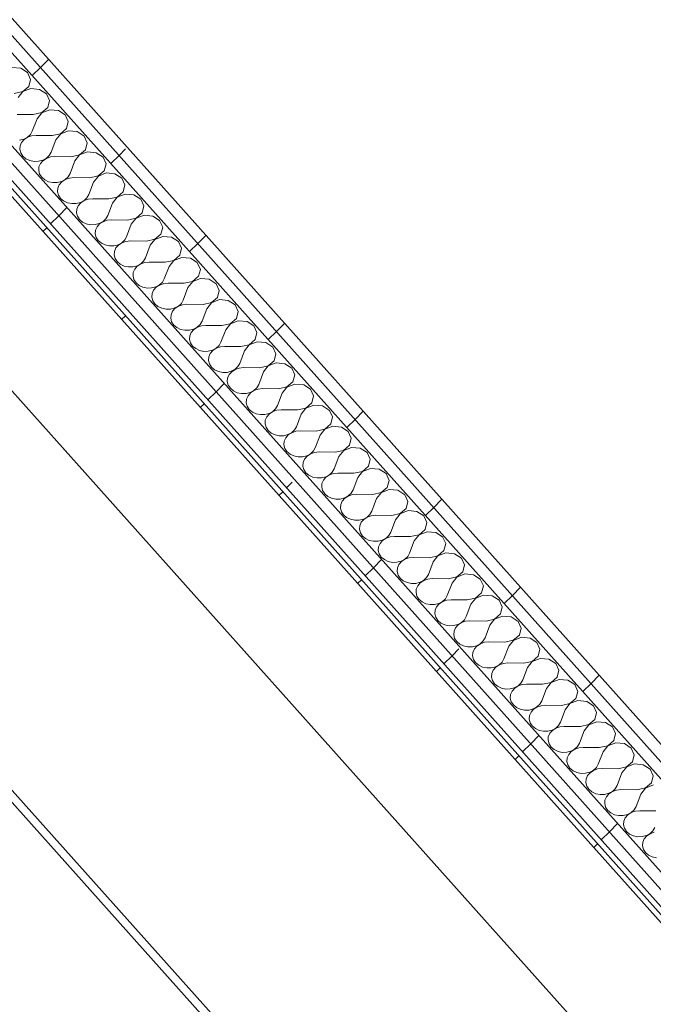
# Model space of a CAD drawing. Header units: millimetres. Extents: x -36631 to 27388, y -24993 to 6945.
# Tile 253 of 256: x -9539 to -8840, y -5586 to -4499. Entities that reach past the tile are written whole.
import ezdxf

# ---------------------------------------------------------------- set-up
doc = ezdxf.new("R2010")
doc.units = ezdxf.units.MM
doc.header["$MEASUREMENT"] = 0
doc.linetypes.add('Wipeout_Contour', pattern=[1000, 0, -1000])
doc.layers.add('Nuevo_08_E_Envans secs', color=7, linetype='Continuous')
doc.layers.add('Nuevo_09_EI_Mobiliari general', color=7, linetype='Continuous')
doc.layers.add('Nuevo_08_E_Envans secs_Pluma_Nº__1', color=7, linetype='Continuous', lineweight=5)
doc.layers.add('Nuevo_09_EI_Mobiliari general_Pluma_Nº__1', color=7, linetype='Continuous', lineweight=5)
for name, color, linetype, lineweight, true_color in [('Nuevo_08_E_Envans secs_Pluma_Nº__102', 7, 'Continuous', 5, 0xcccccc), ('Nuevo_08_E_Envans secs_Pluma_Nº__171', 171, 'Continuous', 13, 0xaaaaff), ('Nuevo_08_E_Envans secs_Pluma_Nº__177', 7, 'Continuous', 15, 0xf7e046)]:
    doc.layers.add(name, color=color, linetype=linetype, lineweight=lineweight, true_color=true_color)
pattern_1 = [(45, (0, 0), (-183.848, 183.848), [195, -65]), (45, (7e-14, 183.85), (-183.848, 183.848), [195, -65])]

# ---------------------------------------------------------------- blocks, each defined once
blk = doc.blocks.new('*X230')
at = {"layer": 'Nuevo_08_E_Envans secs_Pluma_Nº__102', "color": 254, "linetype": 'Continuous', "lineweight": 5, "true_color": 0xcccccc}
for p, q in [((-9537.7, -4553), (-9547.3, -4552.1)), ((-9530.1, -4557.8), (-9537.7, -4553)), ((-9526.8, -4565.2), (-9530.1, -4557.8)), ((-9535.3, -4578.7), (-9528.7, -4572.9)), ((-9528.7, -4572.9), (-9526.8, -4565.2)), ((-9544.7, -4580.7), (-9535.3, -4578.7)), ((-9535.3, -4578.7), (-9540.5, -4585.3)), ((-9526.5, -4575.4), (-9535.3, -4578.7)), ((-9516.9, -4576.3), (-9526.5, -4575.4)), ((-9509.3, -4581.1), (-9516.9, -4576.3)), ((-9506, -4588.5), (-9509.3, -4581.1)), ((-9507.9, -4596.2), (-9506, -4588.5)), ((-9523.9, -4604), (-9541.6, -4603.8)), ((-9523.9, -4604), (-9514.5, -4601.9)), ((-9514.5, -4602), (-9519.7, -4608.6)), ((-9514.5, -4601.9), (-9507.9, -4596.2)), ((-9505.7, -4598.7), (-9514.5, -4602)), ((-9496.1, -4599.5), (-9505.7, -4598.7)), ((-9488.5, -4604.4), (-9496.1, -4599.5)), ((-9485.2, -4611.8), (-9488.5, -4604.4)), ((-9519.7, -4608.6), (-9524.9, -4622.4)), ((-9487.1, -4619.5), (-9485.2, -4611.8)), ((-9530.2, -4629), (-9527, -4626)), ((-9525.6, -4627.5), (-9530.1, -4629.1)), ((-9527, -4626), (-9524.9, -4622.4)), ((-9520.8, -4627.1), (-9525.6, -4627.5)), ((-9503.1, -4627.3), (-9520.8, -4627.1)), ((-9503.1, -4627.3), (-9493.7, -4625.2)), ((-9493.6, -4625.3), (-9498.9, -4631.9)), ((-9493.7, -4625.2), (-9487.1, -4619.5)), ((-9484.9, -4621.9), (-9493.6, -4625.3)), ((-9475.3, -4622.8), (-9484.9, -4621.9)), ((-9467.7, -4627.7), (-9475.3, -4622.8)), ((-9538.9, -4632.4), (-9534.3, -4631.2)), ((-9536.7, -4634.8), (-9538.3, -4638.6)), ((-9533.9, -4631.6), (-9536.7, -4634.8)), ((-9534.3, -4631.2), (-9530.2, -4629)), ((-9530.1, -4629.1), (-9533.9, -4631.6)), ((-9498.9, -4631.9), (-9504.1, -4645.7)), ((-9464.4, -4635.1), (-9467.7, -4627.7)), ((-9466.3, -4642.8), (-9464.4, -4635.1)), ((-9538.3, -4638.6), (-9538.6, -4642.5)), ((-9538.6, -4642.5), (-9537.6, -4646.4)), ((-9537.6, -4646.4), (-9535.3, -4649.9)), ((-9509.4, -4652.3), (-9506.2, -4649.3)), ((-9506.2, -4649.3), (-9504.1, -4645.7)), ((-9482.3, -4650.5), (-9472.9, -4648.5)), ((-9472.8, -4648.6), (-9478.1, -4655.2)), ((-9472.9, -4648.5), (-9466.3, -4642.8)), ((-9464.1, -4645.2), (-9472.8, -4648.6)), ((-9454.5, -4646.1), (-9464.1, -4645.2)), ((-9446.9, -4651), (-9454.5, -4646.1)), ((-9535.3, -4649.9), (-9531.9, -4652.8)), ((-9531.9, -4652.8), (-9527.7, -4654.8)), ((-9527.7, -4654.8), (-9523, -4655.8)), ((-9523, -4655.8), (-9518.1, -4655.6)), ((-9518.1, -4655.6), (-9513.4, -4654.5)), ((-9515.9, -4658.1), (-9517.5, -4661.8)), ((-9513.1, -4654.9), (-9515.9, -4658.1)), ((-9513.4, -4654.5), (-9509.4, -4652.3)), ((-9509.3, -4652.4), (-9513.1, -4654.9)), ((-9504.8, -4650.8), (-9509.3, -4652.4)), ((-9499.9, -4650.3), (-9504.8, -4650.8)), ((-9482.3, -4650.5), (-9499.9, -4650.3)), ((-9478.1, -4655.2), (-9483.3, -4669)), ((-9443.6, -4658.3), (-9446.9, -4651)), ((-9445.5, -4666.1), (-9443.6, -4658.3)), ((-9517.5, -4661.8), (-9517.8, -4665.8)), ((-9517.8, -4665.8), (-9516.8, -4669.7)), ((-9516.8, -4669.7), (-9514.5, -4673.2)), ((-9485.4, -4672.6), (-9483.3, -4669)), ((-9452.1, -4671.8), (-9445.5, -4666.1)), ((-9443.3, -4668.5), (-9452, -4671.9)), ((-9433.7, -4669.4), (-9443.3, -4668.5)), ((-9426.1, -4674.2), (-9433.7, -4669.4)), ((-9514.5, -4673.2), (-9511.1, -4676.1)), ((-9511.1, -4676.1), (-9506.9, -4678.1)), ((-9506.9, -4678.1), (-9502.2, -4679)), ((-9502.2, -4679), (-9497.3, -4678.9)), ((-9497.3, -4678.9), (-9492.6, -4677.7)), ((-9495.1, -4681.4), (-9496.7, -4685.1)), ((-9492.3, -4678.1), (-9495.1, -4681.4)), ((-9492.6, -4677.7), (-9488.6, -4675.6)), ((-9488.5, -4675.7), (-9492.3, -4678.1)), ((-9488.6, -4675.6), (-9485.4, -4672.6)), ((-9484, -4674.1), (-9488.5, -4675.7)), ((-9479.1, -4673.6), (-9484, -4674.1)), ((-9461.5, -4673.8), (-9479.1, -4673.6)), ((-9457.3, -4678.5), (-9462.5, -4692.2)), ((-9461.5, -4673.8), (-9452.1, -4671.8)), ((-9452, -4671.9), (-9457.3, -4678.5)), ((-9422.8, -4681.6), (-9426.1, -4674.2)), ((-9424.7, -4689.3), (-9422.8, -4681.6)), ((-9496.7, -4685.1), (-9497, -4689.1)), ((-9497, -4689.1), (-9496, -4693)), ((-9464.6, -4695.8), (-9462.5, -4692.2)), ((-9431.3, -4695.1), (-9424.7, -4689.3)), ((-9422.5, -4691.8), (-9431.2, -4695.2)), ((-9412.9, -4692.7), (-9422.5, -4691.8)), ((-9405.3, -4697.5), (-9412.9, -4692.7)), ((-9496, -4693), (-9493.7, -4696.5)), ((-9493.7, -4696.5), (-9490.3, -4699.3)), ((-9490.3, -4699.3), (-9486.1, -4701.3)), ((-9486.1, -4701.3), (-9481.4, -4702.3)), ((-9481.4, -4702.3), (-9476.5, -4702.2)), ((-9476.5, -4702.2), (-9471.8, -4701)), ((-9471.5, -4701.4), (-9474.3, -4704.7)), ((-9471.8, -4701), (-9467.8, -4698.8)), ((-9467.7, -4698.9), (-9471.5, -4701.4)), ((-9467.8, -4698.8), (-9464.6, -4695.8)), ((-9463.2, -4697.4), (-9467.7, -4698.9)), ((-9458.3, -4696.9), (-9463.2, -4697.4)), ((-9440.6, -4697.1), (-9458.3, -4696.9)), ((-9436.5, -4701.8), (-9441.7, -4715.5)), ((-9440.6, -4697.1), (-9431.3, -4695.1)), ((-9431.2, -4695.2), (-9436.5, -4701.8)), ((-9401.9, -4704.9), (-9405.3, -4697.5)), ((-9475.9, -4708.4), (-9476.2, -4712.4)), ((-9476.2, -4712.4), (-9475.2, -4716.3)), ((-9474.3, -4704.7), (-9475.9, -4708.4)), ((-9410.5, -4718.3), (-9403.9, -4712.6)), ((-9403.9, -4712.6), (-9401.9, -4704.9)), ((-9475.2, -4716.3), (-9472.9, -4719.8)), ((-9472.9, -4719.8), (-9469.5, -4722.6)), ((-9469.5, -4722.6), (-9465.3, -4724.6)), ((-9465.3, -4724.6), (-9460.6, -4725.6)), ((-9455.7, -4725.5), (-9451, -4724.3)), ((-9450.7, -4724.7), (-9453.5, -4728)), ((-9451, -4724.3), (-9446.9, -4722.1)), ((-9446.9, -4722.2), (-9450.7, -4724.7)), ((-9446.9, -4722.1), (-9443.8, -4719.1)), ((-9442.4, -4720.7), (-9446.9, -4722.2)), ((-9443.8, -4719.1), (-9441.7, -4715.5)), ((-9437.5, -4720.2), (-9442.4, -4720.7)), ((-9419.8, -4720.4), (-9437.5, -4720.2)), ((-9415.7, -4725), (-9420.9, -4738.8)), ((-9419.8, -4720.4), (-9410.5, -4718.3)), ((-9410.4, -4718.4), (-9415.7, -4725)), ((-9401.7, -4715.1), (-9410.4, -4718.4)), ((-9392.1, -4716), (-9401.7, -4715.1)), ((-9384.5, -4720.8), (-9392.1, -4716)), ((-9381.1, -4728.2), (-9384.5, -4720.8)), ((-9460.6, -4725.6), (-9455.7, -4725.5)), ((-9455.1, -4731.7), (-9455.4, -4735.7)), ((-9455.4, -4735.7), (-9454.4, -4739.5)), ((-9453.5, -4728), (-9455.1, -4731.7)), ((-9389.7, -4741.6), (-9383.1, -4735.9)), ((-9383.1, -4735.9), (-9381.1, -4728.2)), ((-9454.4, -4739.5), (-9452.1, -4743)), ((-9452.1, -4743), (-9448.7, -4745.9)), ((-9448.7, -4745.9), (-9444.5, -4747.9)), ((-9430.2, -4747.6), (-9426.1, -4745.4)), ((-9426.1, -4745.5), (-9429.9, -4748)), ((-9426.1, -4745.4), (-9422.9, -4742.4)), ((-9421.6, -4744), (-9426.1, -4745.5)), ((-9422.9, -4742.4), (-9420.9, -4738.8)), ((-9416.7, -4743.5), (-9421.6, -4744)), ((-9399, -4743.7), (-9416.7, -4743.5)), ((-9399, -4743.7), (-9389.7, -4741.6)), ((-9389.6, -4741.7), (-9394.9, -4748.3)), ((-9380.9, -4738.4), (-9389.6, -4741.7)), ((-9371.3, -4739.2), (-9380.9, -4738.4)), ((-9363.7, -4744.1), (-9371.3, -4739.2)), ((-9360.3, -4751.5), (-9363.7, -4744.1)), ((-9444.5, -4747.9), (-9439.8, -4748.9)), ((-9439.8, -4748.9), (-9434.9, -4748.8)), ((-9434.9, -4748.8), (-9430.2, -4747.6)), ((-9434.3, -4755), (-9434.6, -4758.9)), ((-9432.7, -4751.2), (-9434.3, -4755)), ((-9429.9, -4748), (-9432.7, -4751.2)), ((-9394.9, -4748.3), (-9400.1, -4762.1)), ((-9362.3, -4759.2), (-9360.3, -4751.5)), ((-9434.6, -4758.9), (-9433.6, -4762.8)), ((-9433.6, -4762.8), (-9431.3, -4766.3)), ((-9431.3, -4766.3), (-9427.9, -4769.2)), ((-9409.4, -4770.9), (-9405.3, -4768.7)), ((-9405.2, -4768.8), (-9409.1, -4771.3)), ((-9405.3, -4768.7), (-9402.1, -4765.7)), ((-9400.8, -4767.2), (-9405.2, -4768.8)), ((-9402.1, -4765.7), (-9400.1, -4762.1)), ((-9395.9, -4766.7), (-9400.8, -4767.2)), ((-9378.2, -4767), (-9395.9, -4766.7)), ((-9378.2, -4767), (-9368.9, -4764.9)), ((-9368.8, -4765), (-9374.1, -4771.6)), ((-9368.9, -4764.9), (-9362.3, -4759.2)), ((-9360.1, -4761.6), (-9368.8, -4765)), ((-9350.5, -4762.5), (-9360.1, -4761.6)), ((-9342.9, -4767.4), (-9350.5, -4762.5)), ((-9339.5, -4774.8), (-9342.9, -4767.4)), ((-9427.9, -4769.2), (-9423.7, -4771.2)), ((-9423.7, -4771.2), (-9418.9, -4772.2)), ((-9418.9, -4772.2), (-9414.1, -4772.1)), ((-9414.1, -4772.1), (-9409.4, -4770.9)), ((-9413.5, -4778.3), (-9413.8, -4782.2)), ((-9411.9, -4774.5), (-9413.5, -4778.3)), ((-9409.1, -4771.3), (-9411.9, -4774.5)), ((-9374.1, -4771.6), (-9379.3, -4785.4)), ((-9341.5, -4782.5), (-9339.5, -4774.8)), ((-9413.8, -4782.2), (-9412.8, -4786.1)), ((-9412.8, -4786.1), (-9410.5, -4789.6)), ((-9410.5, -4789.6), (-9407.1, -4792.5)), ((-9384.5, -4792), (-9381.3, -4789)), ((-9379.9, -4790.5), (-9384.4, -4792.1)), ((-9381.3, -4789), (-9379.3, -4785.4)), ((-9375.1, -4790), (-9379.9, -4790.5)), ((-9357.4, -4790.2), (-9375.1, -4790)), ((-9357.4, -4790.2), (-9348.1, -4788.2)), ((-9348, -4788.3), (-9353.3, -4794.9)), ((-9348.1, -4788.2), (-9341.5, -4782.5)), ((-9339.3, -4784.9), (-9348, -4788.3)), ((-9329.7, -4785.8), (-9339.3, -4784.9)), ((-9322.1, -4790.7), (-9329.7, -4785.8)), ((-9407.1, -4792.5), (-9402.9, -4794.5)), ((-9402.9, -4794.5), (-9398.1, -4795.5)), ((-9398.1, -4795.5), (-9393.3, -4795.3)), ((-9393.3, -4795.3), (-9388.6, -4794.2)), ((-9391.1, -4797.8), (-9392.7, -4801.5)), ((-9388.2, -4794.6), (-9391.1, -4797.8)), ((-9388.6, -4794.2), (-9384.5, -4792)), ((-9384.4, -4792.1), (-9388.2, -4794.6)), ((-9353.3, -4794.9), (-9358.5, -4808.7)), ((-9318.7, -4798), (-9322.1, -4790.7)), ((-9320.7, -4805.7), (-9318.7, -4798)), ((-9392.7, -4801.5), (-9393, -4805.5)), ((-9393, -4805.5), (-9392, -4809.4)), ((-9392, -4809.4), (-9389.7, -4812.9)), ((-9363.7, -4815.3), (-9360.5, -4812.3)), ((-9360.5, -4812.3), (-9358.5, -4808.7)), ((-9336.6, -4813.5), (-9327.3, -4811.5)), ((-9327.2, -4811.6), (-9332.5, -4818.2)), ((-9327.3, -4811.5), (-9320.7, -4805.7)), ((-9318.5, -4808.2), (-9327.2, -4811.6)), ((-9308.9, -4809.1), (-9318.5, -4808.2)), ((-9301.2, -4813.9), (-9308.9, -4809.1)), ((-9389.7, -4812.9), (-9386.3, -4815.8)), ((-9386.3, -4815.8), (-9382.1, -4817.8)), ((-9382.1, -4817.8), (-9377.3, -4818.7)), ((-9377.3, -4818.7), (-9372.5, -4818.6)), ((-9372.5, -4818.6), (-9367.8, -4817.4)), ((-9370.3, -4821.1), (-9371.9, -4824.8)), ((-9367.4, -4817.8), (-9370.3, -4821.1)), ((-9367.8, -4817.4), (-9363.7, -4815.3)), ((-9363.6, -4815.4), (-9367.4, -4817.8)), ((-9359.1, -4813.8), (-9363.6, -4815.4)), ((-9354.3, -4813.3), (-9359.1, -4813.8)), ((-9336.6, -4813.5), (-9354.3, -4813.3)), ((-9332.5, -4818.2), (-9337.7, -4831.9)), ((-9297.9, -4821.3), (-9301.2, -4813.9)), ((-9299.8, -4829), (-9297.9, -4821.3)), ((-9371.9, -4824.8), (-9372.2, -4828.8)), ((-9372.2, -4828.8), (-9371.2, -4832.7)), ((-9371.2, -4832.7), (-9368.9, -4836.2)), ((-9339.7, -4835.5), (-9337.7, -4831.9)), ((-9306.5, -4834.8), (-9299.8, -4829)), ((-9297.7, -4831.5), (-9306.4, -4834.9)), ((-9288, -4832.4), (-9297.7, -4831.5)), ((-9280.4, -4837.2), (-9288, -4832.4)), ((-9368.9, -4836.2), (-9365.5, -4839)), ((-9365.5, -4839), (-9361.3, -4841)), ((-9361.3, -4841), (-9356.5, -4842)), ((-9356.5, -4842), (-9351.7, -4841.9)), ((-9351.7, -4841.9), (-9347, -4840.7)), ((-9349.5, -4844.4), (-9351.1, -4848.1)), ((-9346.6, -4841.1), (-9349.5, -4844.4)), ((-9347, -4840.7), (-9342.9, -4838.5)), ((-9342.8, -4838.6), (-9346.6, -4841.1)), ((-9342.9, -4838.5), (-9339.7, -4835.5)), ((-9338.3, -4837.1), (-9342.8, -4838.6)), ((-9333.5, -4836.6), (-9338.3, -4837.1)), ((-9315.8, -4836.8), (-9333.5, -4836.6)), ((-9311.6, -4841.5), (-9316.8, -4855.2)), ((-9315.8, -4836.8), (-9306.5, -4834.8)), ((-9306.4, -4834.9), (-9311.6, -4841.5)), ((-9277.1, -4844.6), (-9280.4, -4837.2)), ((-9279, -4852.3), (-9277.1, -4844.6)), ((-9351.1, -4848.1), (-9351.4, -4852.1)), ((-9351.4, -4852.1), (-9350.4, -4856)), ((-9318.9, -4858.8), (-9316.8, -4855.2)), ((-9285.7, -4858), (-9279, -4852.3)), ((-9276.8, -4854.8), (-9285.6, -4858.1)), ((-9267.2, -4855.6), (-9276.8, -4854.8)), ((-9259.6, -4860.5), (-9267.2, -4855.6)), ((-9350.4, -4856), (-9348.1, -4859.5)), ((-9348.1, -4859.5), (-9344.7, -4862.3)), ((-9344.7, -4862.3), (-9340.5, -4864.3)), ((-9340.5, -4864.3), (-9335.7, -4865.3)), ((-9335.7, -4865.3), (-9330.8, -4865.2)), ((-9330.8, -4865.2), (-9326.2, -4864)), ((-9325.8, -4864.4), (-9328.6, -4867.6)), ((-9326.2, -4864), (-9322.1, -4861.8)), ((-9322, -4861.9), (-9325.8, -4864.4)), ((-9322.1, -4861.8), (-9318.9, -4858.8)), ((-9317.5, -4860.4), (-9322, -4861.9)), ((-9312.7, -4859.9), (-9317.5, -4860.4)), ((-9295, -4860.1), (-9312.7, -4859.9)), ((-9290.8, -4864.7), (-9296, -4878.5)), ((-9295, -4860.1), (-9285.7, -4858)), ((-9285.6, -4858.1), (-9290.8, -4864.7)), ((-9256.3, -4867.9), (-9259.6, -4860.5)), ((-9330.3, -4871.4), (-9330.6, -4875.4)), ((-9330.6, -4875.4), (-9329.5, -4879.2)), ((-9328.6, -4867.6), (-9330.3, -4871.4)), ((-9264.9, -4881.3), (-9258.2, -4875.6)), ((-9258.2, -4875.6), (-9256.3, -4867.9)), ((-9329.5, -4879.2), (-9327.2, -4882.7)), ((-9327.2, -4882.7), (-9323.9, -4885.6)), ((-9323.9, -4885.6), (-9319.6, -4887.6)), ((-9319.6, -4887.6), (-9314.9, -4888.6)), ((-9310, -4888.5), (-9305.4, -4887.3)), ((-9305, -4887.7), (-9307.8, -4890.9)), ((-9305.4, -4887.3), (-9301.3, -4885.1)), ((-9301.2, -4885.2), (-9305, -4887.7)), ((-9301.3, -4885.1), (-9298.1, -4882.1)), ((-9296.7, -4883.7), (-9301.2, -4885.2)), ((-9298.1, -4882.1), (-9296, -4878.5)), ((-9291.9, -4883.2), (-9296.7, -4883.7)), ((-9274.2, -4883.4), (-9291.9, -4883.2)), ((-9270, -4888), (-9275.2, -4901.8)), ((-9274.2, -4883.4), (-9264.9, -4881.3)), ((-9264.8, -4881.4), (-9270, -4888)), ((-9256, -4878.1), (-9264.8, -4881.4)), ((-9246.4, -4878.9), (-9256, -4878.1)), ((-9238.8, -4883.8), (-9246.4, -4878.9)), ((-9235.5, -4891.2), (-9238.8, -4883.8)), ((-9314.9, -4888.6), (-9310, -4888.5)), ((-9309.5, -4894.7), (-9309.8, -4898.6)), ((-9309.8, -4898.6), (-9308.7, -4902.5)), ((-9307.8, -4890.9), (-9309.5, -4894.7)), ((-9244.1, -4904.6), (-9237.4, -4898.9)), ((-9237.4, -4898.9), (-9235.5, -4891.2)), ((-9308.7, -4902.5), (-9306.4, -4906)), ((-9306.4, -4906), (-9303.1, -4908.9)), ((-9303.1, -4908.9), (-9298.8, -4910.9)), ((-9284.6, -4910.6), (-9280.5, -4908.4)), ((-9280.4, -4908.5), (-9284.2, -4911)), ((-9280.5, -4908.4), (-9277.3, -4905.4)), ((-9275.9, -4906.9), (-9280.4, -4908.5)), ((-9277.3, -4905.4), (-9275.2, -4901.8)), ((-9271.1, -4906.4), (-9275.9, -4906.9)), ((-9253.4, -4906.7), (-9271.1, -4906.4)), ((-9253.4, -4906.7), (-9244.1, -4904.6)), ((-9244, -4904.7), (-9249.2, -4911.3)), ((-9235.2, -4901.3), (-9244, -4904.7)), ((-9225.6, -4902.2), (-9235.2, -4901.3)), ((-9218, -4907.1), (-9225.6, -4902.2)), ((-9214.7, -4914.5), (-9218, -4907.1)), ((-9298.8, -4910.9), (-9294.1, -4911.9)), ((-9294.1, -4911.9), (-9289.2, -4911.8)), ((-9289.2, -4911.8), (-9284.6, -4910.6)), ((-9288.7, -4918), (-9289, -4921.9)), ((-9287, -4914.2), (-9288.7, -4918)), ((-9284.2, -4911), (-9287, -4914.2)), ((-9249.2, -4911.3), (-9254.4, -4925.1)), ((-9216.6, -4922.2), (-9214.7, -4914.5)), ((-9289, -4921.9), (-9287.9, -4925.8)), ((-9287.9, -4925.8), (-9285.6, -4929.3)), ((-9285.6, -4929.3), (-9282.2, -4932.2)), ((-9263.8, -4933.9), (-9259.7, -4931.7)), ((-9259.6, -4931.8), (-9263.4, -4934.3)), ((-9259.7, -4931.7), (-9256.5, -4928.7)), ((-9255.1, -4930.2), (-9259.6, -4931.8)), ((-9256.5, -4928.7), (-9254.4, -4925.1)), ((-9250.3, -4929.7), (-9255.1, -4930.2)), ((-9232.6, -4929.9), (-9250.3, -4929.7)), ((-9232.6, -4929.9), (-9223.2, -4927.9)), ((-9223.2, -4928), (-9228.4, -4934.6)), ((-9223.2, -4927.9), (-9216.6, -4922.2)), ((-9214.4, -4924.6), (-9223.2, -4928)), ((-9204.8, -4925.5), (-9214.4, -4924.6)), ((-9197.2, -4930.4), (-9204.8, -4925.5)), ((-9193.9, -4937.7), (-9197.2, -4930.4)), ((-9282.2, -4932.2), (-9278, -4934.2)), ((-9278, -4934.2), (-9273.3, -4935.1)), ((-9273.3, -4935.1), (-9268.4, -4935)), ((-9268.4, -4935), (-9263.8, -4933.9)), ((-9267.9, -4941.2), (-9268.2, -4945.2)), ((-9266.2, -4937.5), (-9267.9, -4941.2)), ((-9263.4, -4934.3), (-9266.2, -4937.5)), ((-9228.4, -4934.6), (-9233.6, -4948.4)), ((-9195.8, -4945.4), (-9193.9, -4937.7)), ((-9268.2, -4945.2), (-9267.1, -4949.1)), ((-9267.1, -4949.1), (-9264.8, -4952.6)), ((-9264.8, -4952.6), (-9261.4, -4955.5)), ((-9238.9, -4955), (-9235.7, -4952)), ((-9234.3, -4953.5), (-9238.8, -4955)), ((-9235.7, -4952), (-9233.6, -4948.4)), ((-9229.5, -4953), (-9234.3, -4953.5)), ((-9211.8, -4953.2), (-9229.5, -4953)), ((-9211.8, -4953.2), (-9202.4, -4951.2)), ((-9202.4, -4951.3), (-9207.6, -4957.9)), ((-9202.4, -4951.2), (-9195.8, -4945.4)), ((-9193.6, -4947.9), (-9202.4, -4951.3)), ((-9184, -4948.8), (-9193.6, -4947.9)), ((-9176.4, -4953.6), (-9184, -4948.8)), ((-9261.4, -4955.5), (-9257.2, -4957.4)), ((-9257.2, -4957.4), (-9252.5, -4958.4)), ((-9252.5, -4958.4), (-9247.6, -4958.3)), ((-9247.6, -4958.3), (-9243, -4957.1)), ((-9245.4, -4960.8), (-9247, -4964.5)), ((-9242.6, -4957.5), (-9245.4, -4960.8)), ((-9243, -4957.1), (-9238.9, -4955)), ((-9238.8, -4955), (-9242.6, -4957.5)), ((-9207.6, -4957.9), (-9212.8, -4971.6)), ((-9173.1, -4961), (-9176.4, -4953.6)), ((-9175, -4968.7), (-9173.1, -4961)), ((-9247, -4964.5), (-9247.4, -4968.5)), ((-9247.4, -4968.5), (-9246.3, -4972.4)), ((-9246.3, -4972.4), (-9244, -4975.9)), ((-9218.1, -4978.2), (-9214.9, -4975.2)), ((-9214.9, -4975.2), (-9212.8, -4971.6)), ((-9191, -4976.5), (-9181.6, -4974.5)), ((-9181.5, -4974.6), (-9186.8, -4981.2)), ((-9181.6, -4974.5), (-9175, -4968.7)), ((-9172.8, -4971.2), (-9181.5, -4974.6)), ((-9163.2, -4972.1), (-9172.8, -4971.2)), ((-9155.6, -4976.9), (-9163.2, -4972.1)), ((-9244, -4975.9), (-9240.6, -4978.7)), ((-9240.6, -4978.7), (-9236.4, -4980.7)), ((-9236.4, -4980.7), (-9231.7, -4981.7)), ((-9231.7, -4981.7), (-9226.8, -4981.6)), ((-9226.8, -4981.6), (-9222.2, -4980.4)), ((-9224.6, -4984.1), (-9226.2, -4987.8)), ((-9221.8, -4980.8), (-9224.6, -4984.1)), ((-9222.2, -4980.4), (-9218.1, -4978.2)), ((-9218, -4978.3), (-9221.8, -4980.8)), ((-9213.5, -4976.8), (-9218, -4978.3)), ((-9208.7, -4976.3), (-9213.5, -4976.8)), ((-9191, -4976.5), (-9208.7, -4976.3)), ((-9186.8, -4981.2), (-9192, -4994.9)), ((-9152.3, -4984.3), (-9155.6, -4976.9)), ((-9154.2, -4992), (-9152.3, -4984.3)), ((-9226.2, -4987.8), (-9226.5, -4991.8)), ((-9226.5, -4991.8), (-9225.5, -4995.7)), ((-9225.5, -4995.7), (-9223.2, -4999.2)), ((-9194.1, -4998.5), (-9192, -4994.9)), ((-9160.8, -4997.7), (-9154.2, -4992)), ((-9152, -4994.5), (-9160.7, -4997.8)), ((-9142.4, -4995.3), (-9152, -4994.5)), ((-9134.8, -5000.2), (-9142.4, -4995.3)), ((-9223.2, -4999.2), (-9219.8, -5002)), ((-9219.8, -5002), (-9215.6, -5004)), ((-9215.6, -5004), (-9210.9, -5005)), ((-9210.9, -5005), (-9206, -5004.9)), ((-9206, -5004.9), (-9201.3, -5003.7)), ((-9203.8, -5007.3), (-9205.4, -5011.1)), ((-9201, -5004.1), (-9203.8, -5007.3)), ((-9201.3, -5003.7), (-9197.3, -5001.5)), ((-9197.2, -5001.6), (-9201, -5004.1)), ((-9197.3, -5001.5), (-9194.1, -4998.5)), ((-9192.7, -5000.1), (-9197.2, -5001.6)), ((-9187.8, -4999.6), (-9192.7, -5000.1)), ((-9170.2, -4999.8), (-9187.8, -4999.6)), ((-9166, -5004.4), (-9171.2, -5018.2)), ((-9170.2, -4999.8), (-9160.8, -4997.7)), ((-9160.7, -4997.8), (-9166, -5004.4)), ((-9131.5, -5007.6), (-9134.8, -5000.2)), ((-9133.4, -5015.3), (-9131.5, -5007.6)), ((-9205.4, -5011.1), (-9205.7, -5015.1)), ((-9205.7, -5015.1), (-9204.7, -5018.9)), ((-9173.3, -5021.8), (-9171.2, -5018.2)), ((-9140, -5021), (-9133.4, -5015.3)), ((-9131.2, -5017.8), (-9139.9, -5021.1)), ((-9121.6, -5018.6), (-9131.2, -5017.8)), ((-9114, -5023.5), (-9121.6, -5018.6)), ((-9204.7, -5018.9), (-9202.4, -5022.4)), ((-9202.4, -5022.4), (-9199, -5025.3)), ((-9199, -5025.3), (-9194.8, -5027.3)), ((-9194.8, -5027.3), (-9190.1, -5028.3)), ((-9190.1, -5028.3), (-9185.2, -5028.2)), ((-9185.2, -5028.2), (-9180.5, -5027)), ((-9180.2, -5027.4), (-9183, -5030.6)), ((-9180.5, -5027), (-9176.5, -5024.8)), ((-9176.4, -5024.9), (-9180.2, -5027.4)), ((-9176.5, -5024.8), (-9173.3, -5021.8)), ((-9171.9, -5023.3), (-9176.4, -5024.9)), ((-9167, -5022.9), (-9171.9, -5023.3)), ((-9149.4, -5023.1), (-9167, -5022.9)), ((-9145.2, -5027.7), (-9150.4, -5041.5)), ((-9149.4, -5023.1), (-9140, -5021)), ((-9139.9, -5021.1), (-9145.2, -5027.7)), ((-9110.7, -5030.9), (-9114, -5023.5)), ((-9184.6, -5034.4), (-9184.9, -5038.3)), ((-9184.9, -5038.3), (-9183.9, -5042.2)), ((-9183, -5030.6), (-9184.6, -5034.4)), ((-9119.2, -5044.3), (-9112.6, -5038.6)), ((-9112.6, -5038.6), (-9110.7, -5030.9)), ((-9183.9, -5042.2), (-9181.6, -5045.7)), ((-9181.6, -5045.7), (-9178.2, -5048.6)), ((-9178.2, -5048.6), (-9174, -5050.6)), ((-9174, -5050.6), (-9169.3, -5051.6)), ((-9164.4, -5051.5), (-9159.7, -5050.3)), ((-9159.4, -5050.7), (-9162.2, -5053.9)), ((-9159.7, -5050.3), (-9155.7, -5048.1)), ((-9155.6, -5048.2), (-9159.4, -5050.7)), ((-9155.7, -5048.1), (-9152.5, -5045.1)), ((-9151.1, -5046.6), (-9155.6, -5048.2)), ((-9152.5, -5045.1), (-9150.4, -5041.5)), ((-9146.2, -5046.1), (-9151.1, -5046.6)), ((-9128.5, -5046.3), (-9146.2, -5046.1)), ((-9124.4, -5051), (-9129.6, -5064.8)), ((-9128.5, -5046.3), (-9119.2, -5044.3)), ((-9119.1, -5044.4), (-9124.4, -5051)), ((-9110.4, -5041), (-9119.1, -5044.4)), ((-9100.8, -5041.9), (-9110.4, -5041)), ((-9093.2, -5046.8), (-9100.8, -5041.9)), ((-9089.8, -5054.2), (-9093.2, -5046.8)), ((-9169.3, -5051.6), (-9164.4, -5051.5)), ((-9163.8, -5057.7), (-9164.1, -5061.6)), ((-9164.1, -5061.6), (-9163.1, -5065.5)), ((-9162.2, -5053.9), (-9163.8, -5057.7)), ((-9098.4, -5067.6), (-9091.8, -5061.9)), ((-9091.8, -5061.9), (-9089.8, -5054.2)), ((-9163.1, -5065.5), (-9160.8, -5069)), ((-9160.8, -5069), (-9157.4, -5071.9)), ((-9157.4, -5071.9), (-9153.2, -5073.9)), ((-9138.9, -5073.5), (-9134.8, -5071.4)), ((-9134.8, -5071.5), (-9138.6, -5074)), ((-9134.8, -5071.4), (-9131.7, -5068.4)), ((-9130.3, -5069.9), (-9134.8, -5071.5)), ((-9131.7, -5068.4), (-9129.6, -5064.8)), ((-9125.4, -5069.4), (-9130.3, -5069.9)), ((-9107.7, -5069.6), (-9125.4, -5069.4)), ((-9107.7, -5069.6), (-9098.4, -5067.6)), ((-9098.3, -5067.7), (-9103.6, -5074.3)), ((-9089.6, -5064.3), (-9098.3, -5067.7)), ((-9080, -5065.2), (-9089.6, -5064.3)), ((-9072.4, -5070), (-9080, -5065.2)), ((-9069, -5077.4), (-9072.4, -5070)), ((-9153.2, -5073.9), (-9148.5, -5074.8)), ((-9148.5, -5074.8), (-9143.6, -5074.7)), ((-9143.6, -5074.7), (-9138.9, -5073.5)), ((-9143, -5080.9), (-9143.3, -5084.9)), ((-9141.4, -5077.2), (-9143, -5080.9)), ((-9138.6, -5074), (-9141.4, -5077.2)), ((-9103.6, -5074.3), (-9108.8, -5088)), ((-9071, -5085.1), (-9069, -5077.4)), ((-9143.3, -5084.9), (-9142.3, -5088.8)), ((-9142.3, -5088.8), (-9140, -5092.3)), ((-9140, -5092.3), (-9136.6, -5095.1)), ((-9118.1, -5096.8), (-9114, -5094.7)), ((-9114, -5094.7), (-9117.8, -5097.2)), ((-9114, -5094.7), (-9110.8, -5091.6)), ((-9109.5, -5093.2), (-9114, -5094.7)), ((-9110.8, -5091.6), (-9108.8, -5088)), ((-9104.6, -5092.7), (-9109.5, -5093.2)), ((-9086.9, -5092.9), (-9104.6, -5092.7)), ((-9086.9, -5092.9), (-9077.6, -5090.9)), ((-9077.5, -5091), (-9082.8, -5097.6)), ((-9077.6, -5090.9), (-9071, -5085.1)), ((-9068.8, -5087.6), (-9077.5, -5091)), ((-9059.2, -5088.5), (-9068.8, -5087.6)), ((-9051.6, -5093.3), (-9059.2, -5088.5)), ((-9048.2, -5100.7), (-9051.6, -5093.3)), ((-9136.6, -5095.1), (-9132.4, -5097.1)), ((-9132.4, -5097.1), (-9127.7, -5098.1)), ((-9127.7, -5098.1), (-9122.8, -5098)), ((-9122.8, -5098), (-9118.1, -5096.8)), ((-9122.2, -5104.2), (-9122.5, -5108.2)), ((-9120.6, -5100.5), (-9122.2, -5104.2)), ((-9117.8, -5097.2), (-9120.6, -5100.5)), ((-9082.8, -5097.6), (-9088, -5111.3)), ((-9050.2, -5108.4), (-9048.2, -5100.7)), ((-9122.5, -5108.2), (-9121.5, -5112.1)), ((-9121.5, -5112.1), (-9119.2, -5115.6)), ((-9119.2, -5115.6), (-9115.8, -5118.4)), ((-9093.2, -5117.9), (-9090, -5114.9)), ((-9088.7, -5116.5), (-9093.1, -5118)), ((-9090, -5114.9), (-9088, -5111.3)), ((-9083.8, -5116), (-9088.7, -5116.5)), ((-9066.1, -5116.2), (-9083.8, -5116)), ((-9066.1, -5116.2), (-9056.8, -5114.2)), ((-9056.7, -5114.3), (-9062, -5120.9)), ((-9056.8, -5114.2), (-9050.2, -5108.4)), ((-9048, -5110.9), (-9056.7, -5114.3)), ((-9038.4, -5111.8), (-9048, -5110.9)), ((-9030.8, -5116.6), (-9038.4, -5111.8)), ((-9115.8, -5118.4), (-9111.6, -5120.4)), ((-9111.6, -5120.4), (-9106.8, -5121.4)), ((-9106.8, -5121.4), (-9102, -5121.3)), ((-9102, -5121.3), (-9097.3, -5120.1)), ((-9099.8, -5123.8), (-9101.4, -5127.5)), ((-9097, -5120.5), (-9099.8, -5123.8)), ((-9097.3, -5120.1), (-9093.2, -5117.9)), ((-9093.1, -5118), (-9097, -5120.5)), ((-9062, -5120.9), (-9067.2, -5134.6)), ((-9027.4, -5124), (-9030.8, -5116.6)), ((-9029.4, -5131.7), (-9027.4, -5124)), ((-9101.4, -5127.5), (-9101.7, -5131.5)), ((-9101.7, -5131.5), (-9100.7, -5135.4)), ((-9100.7, -5135.4), (-9098.4, -5138.9)), ((-9069.2, -5138.2), (-9067.2, -5134.6)), ((-9045.3, -5139.5), (-9036, -5137.4)), ((-9035.9, -5137.5), (-9041.2, -5144.1)), ((-9036, -5137.4), (-9029.4, -5131.7)), ((-9027.2, -5134.2), (-9035.9, -5137.5)), ((-9017.6, -5135), (-9027.2, -5134.2)), ((-9010, -5139.9), (-9017.6, -5135)), ((-9098.4, -5138.9), (-9095, -5141.7)), ((-9095, -5141.7), (-9090.8, -5143.7)), ((-9090.8, -5143.7), (-9086, -5144.7)), ((-9086, -5144.7), (-9081.2, -5144.6)), ((-9081.2, -5144.6), (-9076.5, -5143.4)), ((-9079, -5147), (-9080.6, -5150.8)), ((-9076.1, -5143.8), (-9079, -5147)), ((-9076.5, -5143.4), (-9072.4, -5141.2)), ((-9072.3, -5141.3), (-9076.1, -5143.8)), ((-9072.4, -5141.2), (-9069.2, -5138.2)), ((-9067.8, -5139.8), (-9072.3, -5141.3)), ((-9063, -5139.3), (-9067.8, -5139.8)), ((-9045.3, -5139.5), (-9063, -5139.3)), ((-9041.2, -5144.1), (-9046.4, -5157.9)), ((-9006.6, -5147.3), (-9010, -5139.9)), ((-9008.6, -5155), (-9006.6, -5147.3)), ((-9080.6, -5150.8), (-9080.9, -5154.8)), ((-9080.9, -5154.8), (-9079.9, -5158.6)), ((-9079.9, -5158.6), (-9077.6, -5162.1)), ((-9048.4, -5161.5), (-9046.4, -5157.9)), ((-9015.2, -5160.7), (-9008.6, -5155)), ((-9006.4, -5157.4), (-9015.1, -5160.8)), ((-8996.7, -5158.3), (-9006.4, -5157.4)), ((-8989.1, -5163.2), (-8996.7, -5158.3)), ((-9077.6, -5162.1), (-9074.2, -5165)), ((-9074.2, -5165), (-9070, -5167)), ((-9070, -5167), (-9065.2, -5168)), ((-9065.2, -5168), (-9060.4, -5167.9)), ((-9060.4, -5167.9), (-9055.7, -5166.7)), ((-9058.2, -5170.3), (-9059.8, -5174.1)), ((-9055.3, -5167.1), (-9058.2, -5170.3)), ((-9055.7, -5166.7), (-9051.6, -5164.5)), ((-9051.5, -5164.6), (-9055.3, -5167.1)), ((-9051.6, -5164.5), (-9048.4, -5161.5)), ((-9047, -5163), (-9051.5, -5164.6)), ((-9042.2, -5162.6), (-9047, -5163)), ((-9024.5, -5162.8), (-9042.2, -5162.6)), ((-9020.4, -5167.4), (-9025.6, -5181.2)), ((-9024.5, -5162.8), (-9015.2, -5160.7)), ((-9015.1, -5160.8), (-9020.4, -5167.4)), ((-8985.8, -5170.6), (-8989.1, -5163.2)), ((-8987.7, -5178.3), (-8985.8, -5170.6)), ((-9059.8, -5174.1), (-9060.1, -5178)), ((-9060.1, -5178), (-9059.1, -5181.9)), ((-9027.6, -5184.8), (-9025.6, -5181.2)), ((-8994.4, -5184), (-8987.7, -5178.3)), ((-8985.5, -5180.7), (-8994.3, -5184.1)), ((-8975.9, -5181.6), (-8985.5, -5180.7)), ((-8968.3, -5186.5), (-8975.9, -5181.6)), ((-9059.1, -5181.9), (-9056.8, -5185.4)), ((-9056.8, -5185.4), (-9053.4, -5188.3)), ((-9053.4, -5188.3), (-9049.2, -5190.3)), ((-9049.2, -5190.3), (-9044.4, -5191.3)), ((-9044.4, -5191.3), (-9039.5, -5191.2)), ((-9039.5, -5191.2), (-9034.9, -5190)), ((-9034.5, -5190.4), (-9037.4, -5193.6)), ((-9034.9, -5190), (-9030.8, -5187.8)), ((-9030.7, -5187.9), (-9034.5, -5190.4)), ((-9030.8, -5187.8), (-9027.6, -5184.8)), ((-9026.2, -5186.3), (-9030.7, -5187.9)), ((-9021.4, -5185.8), (-9026.2, -5186.3)), ((-9003.7, -5186), (-9021.4, -5185.8)), ((-8999.5, -5190.7), (-9004.7, -5204.5)), ((-9003.7, -5186), (-8994.4, -5184)), ((-8994.3, -5184.1), (-8999.5, -5190.7)), ((-8965, -5193.8), (-8968.3, -5186.5)), ((-9039, -5197.4), (-9039.3, -5201.3)), ((-9039.3, -5201.3), (-9038.3, -5205.2)), ((-9037.4, -5193.6), (-9039, -5197.4)), ((-8973.6, -5207.3), (-8966.9, -5201.6)), ((-8966.9, -5201.6), (-8965, -5193.8)), ((-9038.3, -5205.2), (-9036, -5208.7)), ((-9036, -5208.7), (-9032.6, -5211.6)), ((-9032.6, -5211.6), (-9028.3, -5213.6)), ((-9028.3, -5213.6), (-9023.6, -5214.5)), ((-9018.7, -5214.4), (-9014.1, -5213.2)), ((-9013.7, -5213.7), (-9016.5, -5216.9)), ((-9014.1, -5213.2), (-9010, -5211.1)), ((-9009.9, -5211.2), (-9013.7, -5213.7)), ((-9010, -5211.1), (-9006.8, -5208.1)), ((-9005.4, -5209.6), (-9009.9, -5211.2)), ((-9006.8, -5208.1), (-9004.7, -5204.5)), ((-9000.6, -5209.1), (-9005.4, -5209.6)), ((-8982.9, -5209.3), (-9000.6, -5209.1)), ((-8978.7, -5214), (-8983.9, -5227.7)), ((-8982.9, -5209.3), (-8973.6, -5207.3)), ((-8973.5, -5207.4), (-8978.7, -5214)), ((-8964.7, -5204), (-8973.5, -5207.4)), ((-8955.1, -5204.9), (-8964.7, -5204)), ((-8947.5, -5209.7), (-8955.1, -5204.9)), ((-8944.2, -5217.1), (-8947.5, -5209.7)), ((-9023.6, -5214.5), (-9018.7, -5214.4)), ((-9018.2, -5220.6), (-9018.5, -5224.6)), ((-9018.5, -5224.6), (-9017.4, -5228.5)), ((-9016.5, -5216.9), (-9018.2, -5220.6)), ((-8952.8, -5230.6), (-8946.1, -5224.8)), ((-8946.1, -5224.8), (-8944.2, -5217.1)), ((-9017.4, -5228.5), (-9015.1, -5232)), ((-9015.1, -5232), (-9011.8, -5234.8)), ((-9011.8, -5234.8), (-9007.5, -5236.8)), ((-8993.3, -5236.5), (-8989.2, -5234.3)), ((-8989.1, -5234.4), (-8992.9, -5236.9)), ((-8989.2, -5234.3), (-8986, -5231.3)), ((-8984.6, -5232.9), (-8989.1, -5234.4)), ((-8986, -5231.3), (-8983.9, -5227.7)), ((-8979.8, -5232.4), (-8984.6, -5232.9)), ((-8962.1, -5232.6), (-8979.8, -5232.4)), ((-8962.1, -5232.6), (-8952.8, -5230.6)), ((-8952.7, -5230.7), (-8957.9, -5237.3)), ((-8943.9, -5227.3), (-8952.7, -5230.7)), ((-8934.3, -5228.2), (-8943.9, -5227.3)), ((-8926.7, -5233), (-8934.3, -5228.2)), ((-8923.4, -5240.4), (-8926.7, -5233)), ((-9007.5, -5236.8), (-9002.8, -5237.8)), ((-9002.8, -5237.8), (-8997.9, -5237.7)), ((-8997.9, -5237.7), (-8993.3, -5236.5)), ((-8997.4, -5243.9), (-8997.7, -5247.9)), ((-8995.7, -5240.2), (-8997.4, -5243.9)), ((-8992.9, -5236.9), (-8995.7, -5240.2)), ((-8957.9, -5237.3), (-8963.1, -5251)), ((-8925.3, -5248.1), (-8923.4, -5240.4)), ((-8997.7, -5247.9), (-8996.6, -5251.8)), ((-8996.6, -5251.8), (-8994.3, -5255.3)), ((-8994.3, -5255.3), (-8991, -5258.1)), ((-8972.5, -5259.8), (-8968.4, -5257.6)), ((-8968.4, -5257.6), (-8965.2, -5254.6)), ((-8963.8, -5256.2), (-8968.3, -5257.7)), ((-8965.2, -5254.6), (-8963.1, -5251)), ((-8959, -5255.7), (-8963.8, -5256.2)), ((-8941.3, -5255.9), (-8959, -5255.7)), ((-8941.3, -5255.9), (-8932, -5253.9)), ((-8931.9, -5253.9), (-8937.1, -5260.6)), ((-8932, -5253.9), (-8925.3, -5248.1)), ((-8923.1, -5250.6), (-8931.9, -5253.9)), ((-8913.5, -5251.5), (-8923.1, -5250.6)), ((-8905.9, -5256.3), (-8913.5, -5251.5)), ((-8902.6, -5263.7), (-8905.9, -5256.3)), ((-8991, -5258.1), (-8986.7, -5260.1)), ((-8986.7, -5260.1), (-8982, -5261.1)), ((-8982, -5261.1), (-8977.1, -5261)), ((-8977.1, -5261), (-8972.5, -5259.8)), ((-8976.6, -5267.2), (-8976.9, -5271.2)), ((-8974.9, -5263.5), (-8976.6, -5267.2)), ((-8972.1, -5260.2), (-8974.9, -5263.5)), ((-8968.3, -5257.7), (-8972.1, -5260.2)), ((-8937.1, -5260.6), (-8942.3, -5274.3)), ((-8904.5, -5271.4), (-8902.6, -5263.7)), ((-8976.9, -5271.2), (-8975.8, -5275)), ((-8975.8, -5275), (-8973.5, -5278.6)), ((-8973.5, -5278.6), (-8970.1, -5281.4)), ((-8947.6, -5280.9), (-8944.4, -5277.9)), ((-8944.4, -5277.9), (-8942.3, -5274.3)), ((-8938.2, -5279), (-8943, -5279.5)), ((-8920.5, -5279.2), (-8938.2, -5279)), ((-8920.5, -5279.2), (-8911.1, -5277.1)), ((-8911.1, -5277.2), (-8916.3, -5283.8)), ((-8911.1, -5277.1), (-8904.5, -5271.4)), ((-8902.3, -5273.9), (-8911.1, -5277.2)), ((-8892.7, -5274.7), (-8902.3, -5273.9)), ((-8885.1, -5279.6), (-8892.7, -5274.7)), ((-8970.1, -5281.4), (-8965.9, -5283.4)), ((-8965.9, -5283.4), (-8961.2, -5284.4)), ((-8961.2, -5284.4), (-8956.3, -5284.3)), ((-8956.3, -5284.3), (-8951.7, -5283.1)), ((-8954.1, -5286.7), (-8955.8, -5290.5)), ((-8951.3, -5283.5), (-8954.1, -5286.7)), ((-8951.7, -5283.1), (-8947.6, -5280.9)), ((-8947.5, -5281), (-8951.3, -5283.5)), ((-8943, -5279.5), (-8947.5, -5281)), ((-8916.3, -5283.8), (-8921.5, -5297.6)), ((-8881.8, -5287), (-8885.1, -5279.6)), ((-8883.7, -5294.7), (-8881.8, -5287)), ((-8955.8, -5290.5), (-8956.1, -5294.4)), ((-8956.1, -5294.4), (-8955, -5298.3)), ((-8955, -5298.3), (-8952.7, -5301.8)), ((-8923.6, -5301.2), (-8921.5, -5297.6)), ((-8899.7, -5302.5), (-8890.3, -5300.4)), ((-8890.3, -5300.5), (-8895.5, -5307.1)), ((-8890.3, -5300.4), (-8883.7, -5294.7)), ((-8881.5, -5297.1), (-8890.3, -5300.5)), ((-8871.9, -5298), (-8881.5, -5297.1)), ((-8864.3, -5302.9), (-8871.9, -5298)), ((-8952.7, -5301.8), (-8949.3, -5304.7)), ((-8949.3, -5304.7), (-8945.1, -5306.7)), ((-8945.1, -5306.7), (-8940.4, -5307.7)), ((-8940.4, -5307.7), (-8935.5, -5307.6)), ((-8935.5, -5307.6), (-8930.9, -5306.4)), ((-8933.3, -5310), (-8934.9, -5313.8)), ((-8930.5, -5306.8), (-8933.3, -5310)), ((-8930.9, -5306.4), (-8926.8, -5304.2)), ((-8926.7, -5304.3), (-8930.5, -5306.8)), ((-8926.8, -5304.2), (-8923.6, -5301.2)), ((-8922.2, -5302.7), (-8926.7, -5304.3)), ((-8917.4, -5302.3), (-8922.2, -5302.7)), ((-8899.7, -5302.5), (-8917.4, -5302.3)), ((-8895.5, -5307.1), (-8900.7, -5320.9)), ((-8861, -5310.3), (-8864.3, -5302.9)), ((-8862.9, -5318), (-8861, -5310.3)), ((-8934.9, -5313.8), (-8935.3, -5317.7)), ((-8935.3, -5317.7), (-8934.2, -5321.6)), ((-8934.2, -5321.6), (-8931.9, -5325.1)), ((-8902.8, -5324.5), (-8900.7, -5320.9)), ((-8869.5, -5323.7), (-8862.9, -5318)), ((-8860.7, -5320.4), (-8869.4, -5323.8)), ((-8851.1, -5321.3), (-8860.7, -5320.4)), ((-8843.5, -5326.2), (-8851.1, -5321.3)), ((-8931.9, -5325.1), (-8928.5, -5328)), ((-8928.5, -5328), (-8924.3, -5330)), ((-8924.3, -5330), (-8919.6, -5331)), ((-8919.6, -5331), (-8914.7, -5330.8)), ((-8914.7, -5330.8), (-8910.1, -5329.7)), ((-8912.5, -5333.3), (-8914.1, -5337.1)), ((-8909.7, -5330.1), (-8912.5, -5333.3)), ((-8910.1, -5329.7), (-8906, -5327.5)), ((-8905.9, -5327.6), (-8909.7, -5330.1)), ((-8906, -5327.5), (-8902.8, -5324.5)), ((-8901.4, -5326), (-8905.9, -5327.6)), ((-8896.6, -5325.5), (-8901.4, -5326)), ((-8878.9, -5325.7), (-8896.6, -5325.5)), ((-8874.7, -5330.4), (-8879.9, -5344.2)), ((-8878.9, -5325.7), (-8869.5, -5323.7)), ((-8869.4, -5323.8), (-8874.7, -5330.4)), ((-8840.2, -5333.5), (-8843.5, -5326.2)), ((-8842.1, -5341.3), (-8840.2, -5333.5)), ((-8914.1, -5337.1), (-8914.4, -5341)), ((-8914.4, -5341), (-8913.4, -5344.9)), ((-8882, -5347.8), (-8879.9, -5344.2)), ((-8848.7, -5347), (-8842.1, -5341.3)), ((-8839.9, -5343.7), (-8848.6, -5347.1)), ((-8913.4, -5344.9), (-8911.1, -5348.4)), ((-8911.1, -5348.4), (-8907.7, -5351.3)), ((-8907.7, -5351.3), (-8903.5, -5353.3)), ((-8903.5, -5353.3), (-8898.8, -5354.2)), ((-8898.8, -5354.2), (-8893.9, -5354.1)), ((-8893.9, -5354.1), (-8889.2, -5352.9)), ((-8888.9, -5353.3), (-8891.7, -5356.6)), ((-8889.2, -5352.9), (-8885.2, -5350.8)), ((-8885.1, -5350.9), (-8888.9, -5353.3)), ((-8885.2, -5350.8), (-8882, -5347.8)), ((-8880.6, -5349.3), (-8885.1, -5350.9)), ((-8875.7, -5348.8), (-8880.6, -5349.3)), ((-8858.1, -5349), (-8875.7, -5348.8)), ((-8853.9, -5353.7), (-8859.1, -5367.4)), ((-8858.1, -5349), (-8848.7, -5347)), ((-8848.6, -5347.1), (-8853.9, -5353.7)), ((-8893.3, -5360.3), (-8893.6, -5364.3)), ((-8893.6, -5364.3), (-8892.6, -5368.2)), ((-8891.7, -5356.6), (-8893.3, -5360.3)), ((-8892.6, -5368.2), (-8890.3, -5371.7)), ((-8890.3, -5371.7), (-8886.9, -5374.5)), ((-8886.9, -5374.5), (-8882.7, -5376.5)), ((-8882.7, -5376.5), (-8878, -5377.5)), ((-8873.1, -5377.4), (-8868.4, -5376.2)), ((-8868.1, -5376.6), (-8870.9, -5379.9)), ((-8868.4, -5376.2), (-8864.4, -5374)), ((-8864.3, -5374.1), (-8868.1, -5376.6)), ((-8864.4, -5374), (-8861.2, -5371)), ((-8859.8, -5372.6), (-8864.3, -5374.1)), ((-8861.2, -5371), (-8859.1, -5367.4)), ((-8854.9, -5372.1), (-8859.8, -5372.6)), ((-8837.3, -5372.3), (-8854.9, -5372.1)), ((-8878, -5377.5), (-8873.1, -5377.4)), ((-8872.5, -5383.6), (-8872.8, -5387.6)), ((-8872.8, -5387.6), (-8871.8, -5391.5)), ((-8870.9, -5379.9), (-8872.5, -5383.6)), ((-8871.8, -5391.5), (-8869.5, -5395)), ((-8869.5, -5395), (-8866.1, -5397.8)), ((-8866.1, -5397.8), (-8861.9, -5399.8)), ((-8847.6, -5399.5), (-8843.6, -5397.3)), ((-8843.5, -5397.4), (-8847.3, -5399.9)), ((-8843.6, -5397.3), (-8840.4, -5394.3)), ((-8839, -5395.9), (-8843.5, -5397.4)), ((-8840.4, -5394.3), (-8838.3, -5390.7)), ((-8861.9, -5399.8), (-8857.2, -5400.8)), ((-8857.2, -5400.8), (-8852.3, -5400.7)), ((-8852.3, -5400.7), (-8847.6, -5399.5)), ((-8851.7, -5406.9), (-8852, -5410.9)), ((-8850.1, -5403.2), (-8851.7, -5406.9)), ((-8847.3, -5399.9), (-8850.1, -5403.2)), ((-8852, -5410.9), (-8851, -5414.7)), ((-8851, -5414.7), (-8848.7, -5418.2)), ((-8848.7, -5418.2), (-8845.3, -5421.1)), ((-8845.3, -5421.1), (-8841.1, -5423.1)), ((-8841.1, -5423.1), (-8836.4, -5424.1))]:
    blk.add_line(p, q, dxfattribs=at)
blk = doc.blocks.new('Elem Sección_203_1')
at = {"layer": 'Nuevo_08_E_Envans secs', "lineweight": 0}
blk.add_blockref('*X230', (0, 0), dxfattribs=at)
at = {"color": 254, "linetype": 'Wipeout_Contour', "lineweight": 0, "ltscale": 42836.053992}
blk.add_wipeout([(-10392.3, -3740.4), (-10397.4, -3743.5), (-8714.7, -5626.5), (-8709.5, -5623.4)], dxfattribs=at).dxf.layer = 'Nuevo_08_E_Envans secs'
at = {"layer": 'Nuevo_08_E_Envans secs_Pluma_Nº__171', "linetype": 'Continuous', "lineweight": 13, "true_color": 0xaaaaff}
h = blk.add_hatch(dxfattribs=at)
h.set_pattern_fill('Panellat_HPL_0001', color=161, style=0, pattern_type=2)
h.set_pattern_definition(pattern_1)
h.paths.add_polyline_path([(-10392.3, -3740.4), (-10397.4, -3743.5), (-8714.7, -5626.5), (-8709.5, -5623.4)])
at = {"color": 254, "linetype": 'Wipeout_Contour', "lineweight": 0, "ltscale": 42355.399281}
blk.add_wipeout([(-10294.3, -3662.1), (-10305.4, -3668.7), (-8606.5, -5569.9), (-8595.3, -5563.3)], dxfattribs=at).dxf.layer = 'Nuevo_08_E_Envans secs'
at = {"layer": 'Nuevo_08_E_Envans secs_Pluma_Nº__177', "linetype": 'Continuous', "lineweight": 15, "true_color": 0xf7e046}
h = blk.add_hatch(dxfattribs=at)
h.set_pattern_fill('Panellat_HPL_0001', color=53, style=0, pattern_type=2)
h.set_pattern_definition(pattern_1)
h.paths.add_polyline_path([(-10294.3, -3662.1), (-10305.4, -3668.7), (-8606.5, -5569.9), (-8595.3, -5563.3)])
at = {"color": 254, "linetype": 'Wipeout_Contour', "lineweight": 0, "ltscale": 63602.827075}
blk.add_wipeout([(-10324.7, -3666.2), (-8609.5, -5585.6), (-8598.3, -5578.9), (-8606.5, -5569.9), (-10305.4, -3668.7), (-10313.5, -3659.6)], dxfattribs=at).dxf.layer = 'Nuevo_08_E_Envans secs'
at = {"layer": 'Nuevo_08_E_Envans secs_Pluma_Nº__177', "linetype": 'Continuous', "lineweight": 15, "true_color": 0xf7e046}
h = blk.add_hatch(dxfattribs=at)
h.set_pattern_fill('Panellat_HPL_0001', color=53, style=0, pattern_type=2)
h.set_pattern_definition(pattern_1)
h.paths.add_polyline_path([(-10324.7, -3666.2), (-8609.5, -5585.6), (-8598.3, -5578.9), (-8606.5, -5569.9), (-10305.4, -3668.7), (-10313.5, -3659.6)])
at = {"color": 254, "linetype": 'Wipeout_Contour', "lineweight": 0, "ltscale": 53772.798042}
blk.add_wipeout([(-10384.8, -3701.8), (-10395.9, -3708.4), (-10387.8, -3717.5), (-8681.4, -5627), (-8670.2, -5620.4)], dxfattribs=at).dxf.layer = 'Nuevo_08_E_Envans secs'
at = {"layer": 'Nuevo_08_E_Envans secs_Pluma_Nº__177', "linetype": 'Continuous', "lineweight": 15, "true_color": 0xf7e046}
h = blk.add_hatch(dxfattribs=at)
h.set_pattern_fill('Panellat_HPL_0001', color=53, style=0, pattern_type=2)
h.set_pattern_definition(pattern_1)
h.paths.add_polyline_path([(-10384.8, -3701.8), (-10395.9, -3708.4), (-10387.8, -3717.5), (-8681.4, -5627), (-8670.2, -5620.4)])
at = {"color": 254, "linetype": 'Wipeout_Contour', "lineweight": 0, "ltscale": 42782.651219}
blk.add_wipeout([(-10387.8, -3717.5), (-10399, -3724.1), (-8692.5, -5633.6), (-8681.4, -5627)], dxfattribs=at).dxf.layer = 'Nuevo_08_E_Envans secs'
at = {"layer": 'Nuevo_08_E_Envans secs_Pluma_Nº__177', "linetype": 'Continuous', "lineweight": 15, "true_color": 0xf7e046}
h = blk.add_hatch(dxfattribs=at)
h.set_pattern_fill('Panellat_HPL_0001', color=53, style=0, pattern_type=2)
h.set_pattern_definition(pattern_1)
h.paths.add_polyline_path([(-10387.8, -3717.5), (-10399, -3724.1), (-8692.5, -5633.6), (-8681.4, -5627)])
at = {"layer": 'Nuevo_08_E_Envans secs_Pluma_Nº__1', "color": 7, "linetype": 'Continuous', "lineweight": 5}
for p, q in [((-10324.7, -3666.2), (-8609.5, -5585.6)), ((-10305.4, -3668.7), (-8606.5, -5569.9)), ((-10286.2, -3671.2), (-8603.4, -5554.2)), ((-10384.8, -3701.8), (-8670.2, -5620.4)), ((-10387.8, -3717.5), (-8681.4, -5627)), ((-10390.9, -3733.2), (-8700.6, -5624.6)), ((-10393.7, -3747.7), (-8718.4, -5622.3)), ((-10392.3, -3740.4), (-8709.5, -5623.4))]:
    blk.add_line(p, q, dxfattribs=at)
blk = doc.blocks.new('Elem Sección_383_1')
at = {"layer": 'Nuevo_09_EI_Mobiliari general_Pluma_Nº__1', "color": 7, "linetype": 'Continuous', "lineweight": 5}
for p, q in [((-8843.7, -5696.5), (-10393.7, -3962.1)), ((-10651.1, -4114.6), (-9163.1, -5779.7)), ((-10651.1, -4127.9), (-9170.9, -5784.3))]:
    blk.add_line(p, q, dxfattribs=at)

msp = doc.modelspace()

# ---------------------------------------------------------------- block references
at = {"layer": 'Nuevo_08_E_Envans secs', "lineweight": 0}
msp.add_blockref('Elem Sección_203_1', (0, 0), dxfattribs=at)

# ---------------------------------------------------------------- next in the draw order: block references
at = {"layer": 'Nuevo_09_EI_Mobiliari general', "lineweight": 0}
msp.add_blockref('Elem Sección_383_1', (0, 0), dxfattribs=at)

doc.saveas('drawing.dxf')
